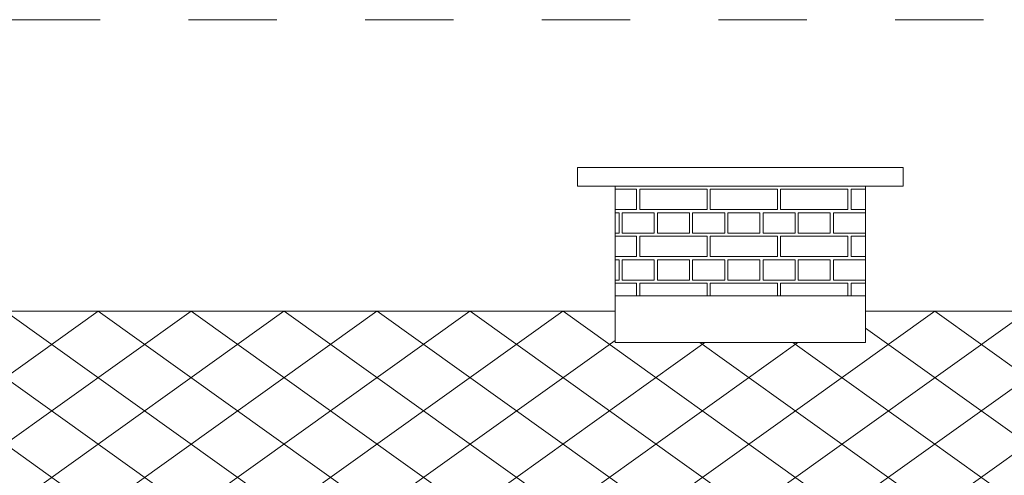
# Model space of a CAD drawing. Extents: x -396299 to -11759, y -15022 to 18278.
# Tile 35 of 205: x -318061 to -314915, y 11577 to 13032. Entities that reach past the tile are written whole.
import ezdxf

# ---------------------------------------------------------------- set-up
doc = ezdxf.new("R2010")
doc.units = 0
doc.header["$MEASUREMENT"] = 0
doc.linetypes.add('Dashed', pattern=[564.444447, 282.222223, -282.222223])
for name, color, linetype, lineweight, true_color in [('A-Opisy_Nr_Pióra__88', 7, 'Continuous', 20, 0xfd4435), ('Arch kolorystyka_Nr_Pióra__102', 7, 'Continuous', 13, 0xcccccc), ('arch wypelnienia_Nr_Pióra__2', 7, 'Continuous', 13, 0x7f7f7f)]:
    doc.layers.add(name, color=color, linetype=linetype, lineweight=lineweight, true_color=true_color)
doc.layers.add('INWENT DACH_Nr_Pióra__21', color=7, linetype='Continuous', lineweight=13)
doc.layers.add('INWENT.ŚCIANY_Nr_Pióra__21', color=7, linetype='Continuous', lineweight=13)

# ---------------------------------------------------------------- blocks, each defined once
blk = doc.blocks.new('*X30')
at = {"layer": 'Arch kolorystyka_Nr_Pióra__102', "linetype": 'Continuous'}
for p, q in [((-316158.7, 12490.6), (-316090, 12490.6)), ((-316090, 12425.6), (-316090, 12490.6)), ((-316080, 12425.6), (-316080, 12490.6)), ((-316080, 12490.6), (-315865, 12490.6)), ((-315865, 12425.6), (-315865, 12490.6)), ((-315855, 12425.6), (-315855, 12490.6)), ((-315855, 12490.6), (-315640, 12490.6)), ((-315640, 12425.6), (-315640, 12490.6)), ((-315630, 12425.6), (-315630, 12490.6)), ((-315630, 12490.6), (-315415, 12490.6)), ((-315415, 12425.6), (-315415, 12490.6)), ((-315405, 12425.6), (-315405, 12490.6)), ((-315405, 12490.6), (-315358.7, 12490.6)), ((-316090, 12425.6), (-316158.7, 12425.6)), ((-316146.2, 12415.6), (-316158.7, 12415.6)), ((-316146.2, 12415.6), (-316146.2, 12350.6)), ((-316033.7, 12415.6), (-316136.2, 12415.6)), ((-316136.2, 12415.6), (-316136.2, 12350.6)), ((-315865, 12425.6), (-316080, 12425.6)), ((-316033.7, 12415.6), (-316033.7, 12350.6)), ((-315921.2, 12415.6), (-316023.7, 12415.6)), ((-316023.7, 12415.6), (-316023.7, 12350.6)), ((-315921.2, 12415.6), (-315921.2, 12350.6)), ((-315808.7, 12415.6), (-315911.2, 12415.6)), ((-315911.2, 12415.6), (-315911.2, 12350.6)), ((-315640, 12425.6), (-315855, 12425.6)), ((-315808.7, 12415.6), (-315808.7, 12350.6)), ((-315696.2, 12415.6), (-315798.7, 12415.6)), ((-315798.7, 12415.6), (-315798.7, 12350.6)), ((-315696.2, 12415.6), (-315696.2, 12350.6)), ((-315583.7, 12415.6), (-315686.2, 12415.6)), ((-315686.2, 12415.6), (-315686.2, 12350.6)), ((-315415, 12425.6), (-315630, 12425.6)), ((-315583.7, 12415.6), (-315583.7, 12350.6)), ((-315471.2, 12415.6), (-315573.7, 12415.6)), ((-315573.7, 12415.6), (-315573.7, 12350.6)), ((-315471.2, 12415.6), (-315471.2, 12350.6)), ((-315358.7, 12415.6), (-315461.2, 12415.6)), ((-315461.2, 12415.6), (-315461.2, 12350.6)), ((-315358.7, 12425.6), (-315405, 12425.6)), ((-315358.7, 12415.6), (-315358.7, 12350.6)), ((-316146.2, 12350.6), (-316158.7, 12350.6)), ((-316158.7, 12340.6), (-316090, 12340.6)), ((-316033.7, 12350.6), (-316136.2, 12350.6)), ((-316090, 12275.6), (-316090, 12340.6)), ((-316080, 12275.6), (-316080, 12340.6)), ((-316080, 12340.6), (-315865, 12340.6)), ((-315921.2, 12350.6), (-316023.7, 12350.6)), ((-315808.7, 12350.6), (-315911.2, 12350.6)), ((-315865, 12275.6), (-315865, 12340.6)), ((-315855, 12275.6), (-315855, 12340.6)), ((-315855, 12340.6), (-315640, 12340.6)), ((-315696.2, 12350.6), (-315798.7, 12350.6)), ((-315583.7, 12350.6), (-315686.2, 12350.6)), ((-315640, 12275.6), (-315640, 12340.6)), ((-315630, 12275.6), (-315630, 12340.6)), ((-315630, 12340.6), (-315415, 12340.6)), ((-315471.2, 12350.6), (-315573.7, 12350.6)), ((-315358.7, 12350.6), (-315461.2, 12350.6)), ((-315415, 12275.6), (-315415, 12340.6)), ((-315405, 12275.6), (-315405, 12340.6)), ((-315405, 12340.6), (-315358.7, 12340.6)), ((-316090, 12275.6), (-316158.7, 12275.6)), ((-315865, 12275.6), (-316080, 12275.6)), ((-315640, 12275.6), (-315855, 12275.6)), ((-315415, 12275.6), (-315630, 12275.6)), ((-315358.7, 12275.6), (-315405, 12275.6)), ((-316146.2, 12265.6), (-316158.7, 12265.6)), ((-316146.2, 12265.6), (-316146.2, 12200.6)), ((-316033.7, 12265.6), (-316136.2, 12265.6)), ((-316136.2, 12265.6), (-316136.2, 12200.6)), ((-316033.7, 12265.6), (-316033.7, 12200.6)), ((-315921.2, 12265.6), (-316023.7, 12265.6)), ((-316023.7, 12265.6), (-316023.7, 12200.6)), ((-315921.2, 12265.6), (-315921.2, 12200.6)), ((-315808.7, 12265.6), (-315911.2, 12265.6)), ((-315911.2, 12265.6), (-315911.2, 12200.6)), ((-315808.7, 12265.6), (-315808.7, 12200.6)), ((-315696.2, 12265.6), (-315798.7, 12265.6)), ((-315798.7, 12265.6), (-315798.7, 12200.6)), ((-315696.2, 12265.6), (-315696.2, 12200.6)), ((-315583.7, 12265.6), (-315686.2, 12265.6)), ((-315686.2, 12265.6), (-315686.2, 12200.6)), ((-315583.7, 12265.6), (-315583.7, 12200.6)), ((-315471.2, 12265.6), (-315573.7, 12265.6)), ((-315573.7, 12265.6), (-315573.7, 12200.6)), ((-315471.2, 12265.6), (-315471.2, 12200.6)), ((-315358.7, 12265.6), (-315461.2, 12265.6)), ((-315461.2, 12265.6), (-315461.2, 12200.6)), ((-315358.7, 12265.6), (-315358.7, 12200.6)), ((-316146.2, 12200.6), (-316158.7, 12200.6)), ((-316158.7, 12190.6), (-316090, 12190.6)), ((-316033.7, 12200.6), (-316136.2, 12200.6)), ((-316090, 12150.6), (-316090, 12190.6)), ((-316080, 12150.6), (-316080, 12190.6)), ((-316080, 12190.6), (-315865, 12190.6)), ((-315921.2, 12200.6), (-316023.7, 12200.6)), ((-315808.7, 12200.6), (-315911.2, 12200.6)), ((-315865, 12150.6), (-315865, 12190.6)), ((-315855, 12150.6), (-315855, 12190.6)), ((-315855, 12190.6), (-315640, 12190.6)), ((-315696.2, 12200.6), (-315798.7, 12200.6)), ((-315583.7, 12200.6), (-315686.2, 12200.6)), ((-315640, 12150.6), (-315640, 12190.6)), ((-315630, 12150.6), (-315630, 12190.6)), ((-315630, 12190.6), (-315415, 12190.6)), ((-315471.2, 12200.6), (-315573.7, 12200.6)), ((-315358.7, 12200.6), (-315461.2, 12200.6)), ((-315415, 12150.6), (-315415, 12190.6)), ((-315405, 12150.6), (-315405, 12190.6)), ((-315405, 12190.6), (-315358.7, 12190.6))]:
    blk.add_line(p, q, dxfattribs=at)
blk = doc.blocks.new('Wypełnienie_15')
at = {"layer": 'Arch kolorystyka_Nr_Pióra__102', "linetype": 'Continuous'}
blk.add_blockref('*X30', (0, 0), dxfattribs=at)

msp = doc.modelspace()

# ---------------------------------------------------------------- hatches: boundary and pattern name
at = {"layer": 'arch wypelnienia_Nr_Pióra__2', "linetype": 'Continuous'}
h = msp.add_hatch(dxfattribs=at)
h.set_pattern_fill('Concrete_Block', color=256, style=0, pattern_type=2)
h.set_pattern_definition([(144.4623, (-313058.74, 12100.65), (148.4924, 106.066), []), (35.5377, (-313058.74, 12100.65), (-148.4924, 106.066), [])])
h.paths.add_polyline_path([(-322293.1, 12100.6), (-320588.7, 10869), (-320438.7, 10868.4, -0.406237), (-320513.7, 10793.4), (-320588.7, 10793.4), (-320588.7, 10653.2), (-320788.7, 10653.2), (-320788.7, 8765), (-320320.4, 8145.4), (-320320.4, 8075), (-320328.7, 8075), (-320328.7, 8053.2), (-320348.7, 8053.2), (-320348.7, 8023.2), (-320368.7, 8023.2), (-320368.7, 7993.2), (-320388.7, 7993.2), (-320388.7, 7957.6), (-309228.7, 7957.6), (-309228.7, 8488.2), (-309328.7, 8488.2), (-309328.7, 8588.2), (-309428.7, 8588.2), (-309428.7, 8708.2), (-309528.7, 8708.2), (-309528.7, 8778.2), (-309558.7, 8778.2), (-309558.7, 8808.2), (-304128.7, 8808.2), (-304078.7, 8808.2), (-303228.7, 9296.1), (-303228.7, 9324.8), (-303228.7, 10408.2), (-303363.7, 10408.2), (-303363.7, 10520.3), (-303438.7, 10520.3, -0.411875), (-303513.7, 10594.7), (-303363.7, 10594.7), (-303363.7, 10618.2), (-302473.7, 11508.2), (-302118.7, 11508.2), (-302118.7, 12100.6), (-312418.7, 12100.6), (-313058.7, 12100.6), (-315358.7, 12100.6), (-315358.7, 12000.6), (-316158.7, 12000.6), (-316158.7, 12100.6), (-320548.7, 12100.6), (-320548.7, 11774.4), (-321738.7, 11774.4), (-321738.7, 12100.6)], flags=0)
h.paths.add_polyline_path([(-319163.7, 10520.3, -0.411875), (-319238.7, 10594.7), (-319088.7, 10594.7), (-319088.7, 10618.2), (-318198.7, 11508.2), (-317308.7, 10618.2), (-317308.7, 10594.7), (-317158.7, 10594.7, -0.411875), (-317233.7, 10520.3), (-317308.7, 10520.3), (-317308.7, 10408.2), (-317443.7, 10408.2), (-317443.7, 8813.2), (-317593.7, 8813.2), (-318803.7, 8813.2), (-318953.7, 8813.2), (-318953.7, 10408.2), (-319088.7, 10408.2), (-319088.7, 10520.3)], flags=0)
h.paths.add_polyline_path([(-317113.7, 10594.7), (-316963.7, 10594.7), (-316963.7, 10618.2), (-316073.7, 11508.2), (-315183.7, 10618.2), (-315183.7, 10594.7), (-315033.7, 10594.7, -0.411875), (-315108.7, 10520.3), (-315183.7, 10520.3), (-315183.7, 10408.2), (-315318.7, 10408.2), (-315318.7, 8813.2), (-315468.7, 8813.2), (-316678.7, 8813.2), (-316828.7, 8813.2), (-316828.7, 10408.2), (-316963.7, 10408.2), (-316963.7, 10520.3), (-317038.7, 10520.3, -0.411875)], flags=0)
h.paths.add_polyline_path([(-311948.7, 10520.3, -0.414214), (-312023.7, 10595.3), (-311873.7, 10595.3), (-311873.7, 10618.2), (-310983.7, 11508.2), (-310093.7, 10618.2), (-310093.7, 10595.3), (-310093.7, 10594.7), (-309943.7, 10594.7, -0.411875), (-310018.7, 10520.3), (-310093.7, 10520.3), (-310093.7, 10408.2), (-310228.7, 10408.2), (-310228.7, 8813.2), (-311738.7, 8813.2), (-311738.7, 10408.2), (-311873.7, 10408.2), (-311873.7, 10520.3)], flags=0)
h.paths.add_polyline_path([(-307973.7, 10595.3), (-307823.7, 10595.3), (-307823.7, 10618.2), (-306933.7, 11508.2), (-306043.7, 10618.2), (-306043.7, 10595.3), (-306043.7, 10594.7), (-305893.7, 10594.7, -0.411875), (-305968.7, 10520.3), (-306043.7, 10520.3), (-306043.7, 10408.2), (-306178.7, 10408.2), (-306178.7, 8813.2), (-307688.7, 8813.2), (-307688.7, 10408.2), (-307823.7, 10408.2), (-307823.7, 10520.3), (-307898.7, 10520.3, -0.414214)], flags=0)
h.paths.add_polyline_path([(-313948.7, 9421.5), (-313948.7, 10084.7), (-313248.7, 10084.7), (-313248.7, 9421.5)], flags=0)
h.paths.add_polyline_path([(-305458.7, 9421.5), (-305458.7, 10084.7), (-304758.7, 10084.7), (-304758.7, 9421.5)], flags=0)
h.paths.add_polyline_path([(-313828.7, 11562), (-313828.7, 11970.2), (-312888.7, 11970.2), (-312888.7, 11562)], flags=0)

# ---------------------------------------------------------------- linework, layer by layer
at = {"layer": 'A-Opisy_Nr_Pióra__88', "linetype": 'Dashed'}
msp.add_line((-320343.8, 13032.3), (-286940.6, 13032.3), dxfattribs=at)
at = {"layer": 'INWENT DACH_Nr_Pióra__21', "linetype": 'Continuous'}
for p, q in [((-316158.7, 12100.6), (-320548.7, 12100.6)), ((-313058.7, 12100.6), (-315358.7, 12100.6))]:
    msp.add_line(p, q, dxfattribs=at)
at = {"layer": 'INWENT.ŚCIANY_Nr_Pióra__21', "linetype": 'Continuous'}
for p, q in [((-316278.7, 12560.6), (-316278.7, 12500.6)), ((-315238.7, 12560.6), (-316278.7, 12560.6)), ((-315238.7, 12560.6), (-315238.7, 12500.6)), ((-315238.7, 12500.6), (-316278.7, 12500.6)), ((-316158.7, 12500.6), (-316158.7, 12000.6)), ((-315358.7, 12500.6), (-315358.7, 12000.6)), ((-315358.7, 12150.6), (-316158.7, 12150.6)), ((-315358.7, 12000.6), (-316158.7, 12000.6))]:
    msp.add_line(p, q, dxfattribs=at)

# ---------------------------------------------------------------- block references
at = {"layer": 'Arch kolorystyka_Nr_Pióra__102', "linetype": 'Continuous'}
msp.add_blockref('Wypełnienie_15', (0, 0), dxfattribs=at)

doc.saveas('drawing.dxf')
